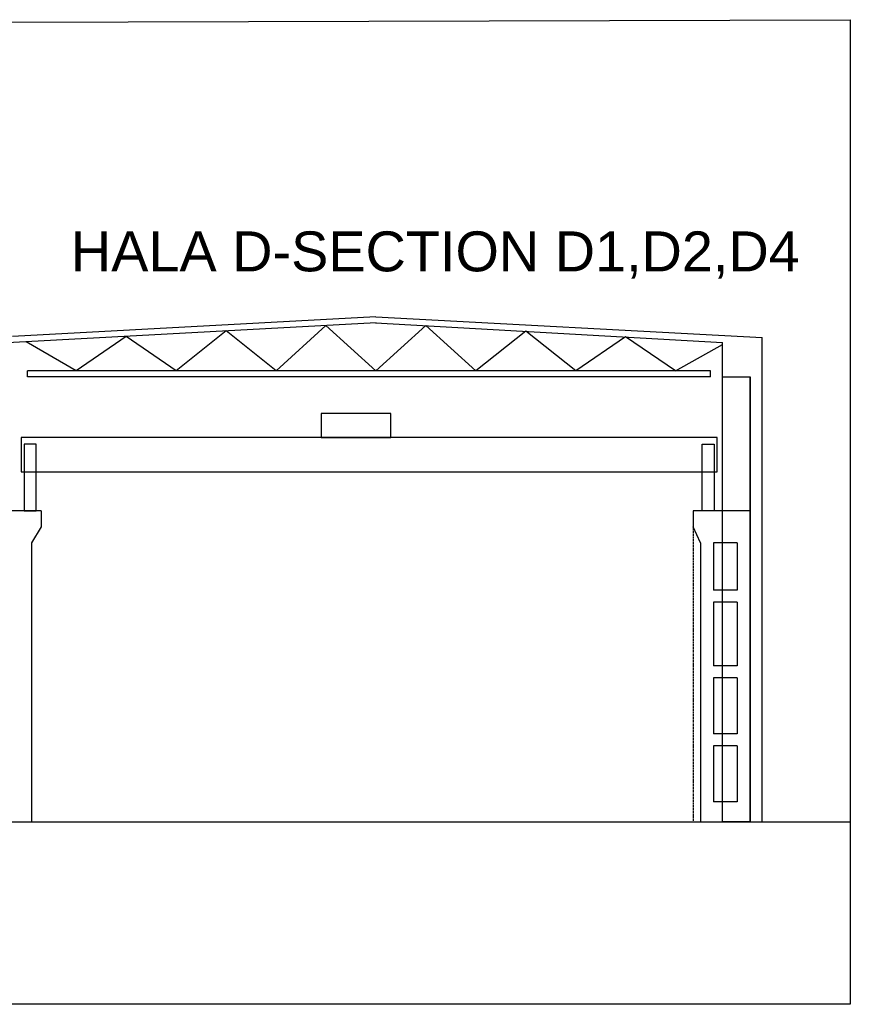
# Model space of a CAD drawing. Header units: millimetres. Extents: x -1190408159 to 361788912, y -2544212749 to 93633750.
# Tile 44 of 69: x 239797 to 260582, y -79064 to -54415. Entities that reach past the tile are written whole.
import ezdxf
from ezdxf.enums import TextEntityAlignment as Align

# ---------------------------------------------------------------- set-up
doc = ezdxf.new("R2010")
doc.units = ezdxf.units.MM
doc.linetypes.add('SPOJITÁ', pattern=[0])
doc.linetypes.add('ČÁRKOVANÁ', pattern=[19.05, 12.7, -6.35])
for name, color, linetype in [('KÓTY', 7, 'Continuous'), ('POPIS', 7, 'Continuous'), ('rt_KOTY_50', 154, 'SPOJITÁ'), ('STAVBA', 7, 'Continuous'), ('TECHNOLOGIE', 150, 'Continuous')]:
    doc.layers.add(name, color=color, linetype=linetype)
doc.styles.add('ARIAL', font='ARIAL.TTF', dxfattribs={"height": 1000})

msp = doc.modelspace()

# ---------------------------------------------------------------- linework, layer by layer
at = {"layer": 'KÓTY', "color": 0, "linetype": 'ČÁRKOVANÁ', "ltscale": 2}
msp.add_line((256650.67279, -66713.0657), (256650.67279, -74493.0657), dxfattribs=at)
at = {"layer": 'rt_KOTY_50', "linetype": 'ByBlock', "ltscale": 2}
msp.add_lwpolyline([(197334.27297, -54592.45615), (260582.4696, -54415.34842), (260582.4696, -79063.8269), (197334.27297, -79063.8269)], close=True, dxfattribs=at)
at = {"layer": 'STAVBA'}
for p, q in [((248710.67279, -61853.0657), (239614.86373, -62349.02039)), ((248710.67279, -61853.0657), (258380.67279, -62369.07424)), ((248718.66569, -62002.8526), (239332.21017, -62514.65497)), ((247460.67279, -62071.44545), (246210.67279, -63203.0657)), ((248710.67279, -63203.0657), (247460.67279, -62071.44545)), ((248702.6799, -62002.8526), (257380.67279, -62495.27484)), ((249960.67279, -62074.23589), (248710.67279, -63203.0657)), ((251210.67279, -63203.0657), (249960.67279, -62074.23589)), ((242460.67279, -62344.07358), (241210.67279, -63203.0657)), ((243710.67279, -63203.0657), (242460.67279, -62344.07358)), ((244960.67279, -62207.75951), (243710.67279, -63203.0657)), ((246210.67279, -63203.0657), (244960.67279, -62207.75951)), ((252460.67279, -62216.09537), (251210.67279, -63203.0657)), ((253710.67279, -63203.0657), (252460.67279, -62216.09537)), ((254960.67279, -62357.95486), (253710.67279, -63203.0657)), ((256210.67279, -63203.0657), (254960.67279, -62357.95486)), ((241210.67279, -63203.0657), (239960.67279, -62480.38765)), ((256210.67279, -63203.0657), (257380.67279, -62544.82243)), ((257380.67279, -63353.0657), (257380.67279, -62495.27484)), ((258380.67279, -74493.0657), (258380.67279, -62369.07424)), ((257080.67279, -63203.0657), (239990.67279, -63203.0657)), ((239990.67279, -63353.0657), (239990.67279, -63203.0657)), ((257080.67279, -63353.0657), (257080.67279, -63203.0657)), ((257080.67279, -63353.0657), (239990.67279, -63353.0657)), ((258080.67279, -74493.0657), (258080.67279, -63353.0657)), ((240330.67279, -66713.0657), (238330.67279, -66713.0657)), ((240330.67279, -66713.0657), (240330.67279, -67113.0657)), ((258080.67279, -66713.0657), (256650.67279, -66713.0657)), ((256650.67279, -66713.0657), (256650.67279, -67113.0657)), ((258080.67279, -66713.0657), (258080.67279, -74493.0657)), ((240330.67279, -67113.0657), (240090.67279, -67513.0657)), ((256830.67279, -67513.0657), (256650.67279, -67113.0657)), ((240090.67279, -67513.0657), (240090.67279, -74493.0657)), ((256830.67279, -67513.0657), (256830.67279, -74493.0657)), ((257750.67279, -67513.0657), (257160.67279, -67513.0657)), ((257160.67279, -67513.0657), (257160.67279, -68693.0657)), ((257750.67279, -67513.0657), (257750.67279, -68693.0657)), ((257750.67279, -68693.0657), (257160.67279, -68693.0657)), ((257160.67279, -68993.0657), (257160.67279, -70593.0657)), ((257750.67279, -68993.0657), (257160.67279, -68993.0657)), ((257750.67279, -68993.0657), (257750.67279, -70593.0657)), ((257750.67279, -70593.0657), (257160.67279, -70593.0657)), ((257160.67279, -70893.0657), (257160.67279, -72293.0657)), ((257750.67279, -70893.0657), (257160.67279, -70893.0657)), ((257160.67279, -70893.0657), (257160.67279, -72293.0657)), ((257750.67279, -70893.0657), (257750.67279, -72293.0657)), ((257750.67279, -70893.0657), (257750.67279, -72293.0657)), ((257750.67279, -72293.0657), (257160.67279, -72293.0657)), ((257750.67279, -72593.0657), (257160.67279, -72593.0657)), ((257160.67279, -72593.0657), (257160.67279, -73993.0657)), ((257750.67279, -72593.0657), (257750.67279, -73993.0657)), ((257750.67279, -73993.0657), (257160.67279, -73993.0657)), ((199832.4696, -74493.0657), (260582.4696, -74493.0657))]:
    msp.add_line(p, q, dxfattribs=at)
msp.add_lwpolyline([(258080.67279, -74493.0657), (257380.67279, -74493.0657), (257380.67279, -63353.0657), (258080.67279, -63353.0657)], close=True, dxfattribs=at)
at = {"layer": 'TECHNOLOGIE'}
for points in [[(247342.4696, -64874.0657), (249082.4696, -64874.0657), (249082.4696, -64274.0657), (247342.4696, -64274.0657)], [(239832.4696, -65734.0657), (257252.4696, -65734.0657), (257252.4696, -64874.0657), (239832.4696, -64874.0657)], [(239912.4696, -66713.0657), (240212.4696, -66713.0657), (240212.4696, -65043.0657), (239912.4696, -65043.0657)], [(257172.4696, -66713.0657), (256872.4696, -66713.0657), (256872.4696, -65043.0657), (257172.4696, -65043.0657)]]:
    msp.add_lwpolyline(points, close=True, dxfattribs=at)

# ---------------------------------------------------------------- texts
at = {"layer": 'POPIS', "style": 'ARIAL'}
msp.add_text('HALA D-SECTION D1,D2,D4', height=1000, dxfattribs=at).set_placement((241077.8764, -59715.48408), align=Align.TOP_LEFT)

doc.saveas('drawing.dxf')
